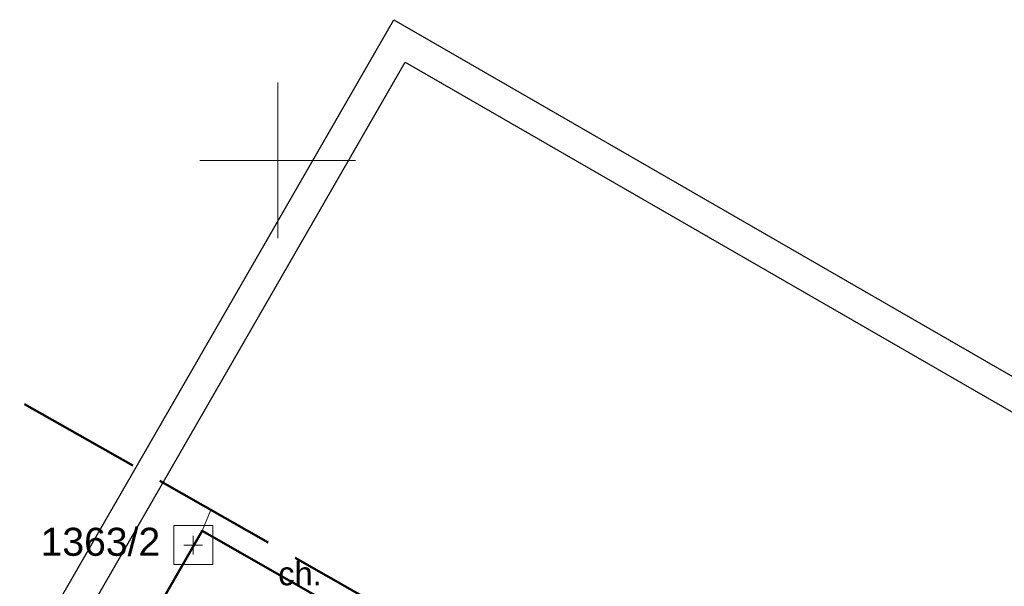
# Model space of a CAD drawing. Extents: x 5477758 to 5478338, y 5918296 to 5918505.
# Tile 133 of 135: x 5477942 to 5477973, y 5918486 to 5918505. Entities that reach past the tile are written whole.
import ezdxf
from ezdxf.enums import TextEntityAlignment as Align

# ---------------------------------------------------------------- set-up
doc = ezdxf.new("R2010")
doc.units = 0
doc.header["$PDSIZE"] = 0.75
doc.linetypes.add('PRZER2-1', pattern=[3, 2, -1])
doc.linetypes.add('PRZER4-1', pattern=[5, 4, -1])
doc.layers.get('0').update_dxf_attribs({"linetype": 'CONTINUOUS'})
for name, color, linetype, lineweight in [('FrameItemsLayer$', 7, 'CONTINUOUS', 0), ('GESBZO', 7, 'CONTINUOUS', 50), ('GSPPRB', 7, 'CONTINUOUS', 20), ('GSPPS3_O', 7, 'CONTINUOUS', 18), ('GSPSSP', 7, 'CONTINUOUS', 18), ('GSSKOD', 7, 'PRZER2-1', 18), ('GSSKOD_O', 7, 'PRZER2-1', 18)]:
    doc.layers.add(name, color=color, linetype=linetype, lineweight=lineweight)
doc.layers.add('kołnierz', color=11, linetype='CONTINUOUS', lineweight=70, plot=False)
doc.layers.add('ZZ_ramka', color=6, linetype='CONTINUOUS')
doc.styles.add('GEO-INFO', font='arial.ttf')

# ---------------------------------------------------------------- blocks, each defined once
blk = doc.blocks.new('GSPSSP')
at = {"color": 0}
blk.add_lwpolyline([(1.25, 1.25), (1.25, -1.25), (-1.25, -1.25), (-1.25, 1.25)], close=True, dxfattribs=at)
for points in [[(0.6, 0), (-0.6, 0)], [(0, 0.6), (0, -0.6)]]:
    blk.add_lwpolyline(points, dxfattribs=at)

msp = doc.modelspace()

# ---------------------------------------------------------------- linework, layer by layer
at = {"layer": 'FrameItemsLayer$', "color": 7, "linetype": 'Continuous', "lineweight": 18}
for points in [[(5477950, 5918497.5), (5477950, 5918502.5)], [(5477947.5, 5918500), (5477952.5, 5918500)]]:
    msp.add_lwpolyline(points, dxfattribs=at)
at = {"layer": 'GESBZO', "color": 7, "linetype": 'Continuous', "lineweight": 50}
msp.add_lwpolyline([(5477944.481, 5918482.719), (5477947.571, 5918488.105), (5477953.089, 5918484.953), (5477949.938, 5918479.477), (5477947.274, 5918480.998)], close=True, dxfattribs=at)
at = {"layer": 'GSPPRB', "color": 7, "linetype": 'Continuous', "lineweight": 20}
msp.add_point((5477947.571, 5918488.105), dxfattribs=at)
at = {"layer": 'GSSKOD', "color": 7, "linetype": 'PRZER2-1', "lineweight": 18, "ltscale": 0.5}
msp.add_lwpolyline([(5477947.848, 5918488.777), (5477947.571, 5918488.105), (5477953.089, 5918484.953), (5477953.863, 5918485.364)], dxfattribs=at)
at = {"layer": 'kołnierz', "linetype": 'PRZER4-1', "lineweight": 50}
msp.add_lwpolyline([(5477977.309, 5918380.798), (5477954.837, 5918395.479), (5477993.178, 5918463.057), (5477934.574, 5918496.308), (5477890.354, 5918424.446), (5477901.969, 5918417.467), (5477859.483, 5918348.301), (5477882.168, 5918332.75), (5477926.647, 5918301.778)], close=True, dxfattribs=at)
at = {"layer": 'ZZ_ramka'}
for points in [[(5477953.727, 5918504.52), (5478005.193, 5918474.862), (5477963.253, 5918402.082), (5477911.787, 5918431.74)], [(5477954.094, 5918503.154), (5478003.828, 5918474.495), (5477963.884, 5918405.18), (5477914.151, 5918433.84)]]:
    msp.add_lwpolyline(points, close=True, dxfattribs=at)

# ---------------------------------------------------------------- block references
at = {"layer": 'GSPSSP', "color": 7, "lineweight": 18, "xscale": 0.5, "yscale": 0.5}
msp.add_blockref('GSPSSP', (5477947.29, 5918487.647), dxfattribs=at)

# ---------------------------------------------------------------- texts
at = {"layer": 'GSPPS3_O', "color": 7, "linetype": 'Continuous', "lineweight": 0, "style": 'GEO-INFO'}
msp.add_text('1363/2', height=0.9, dxfattribs=at).set_placement((5477942.382, 5918487.752), align=Align.MIDDLE_LEFT)
at = {"layer": 'GSSKOD_O', "color": 7, "linetype": 'Continuous', "lineweight": 0, "style": 'GEO-INFO'}
msp.add_text('ch.', height=0.75, dxfattribs=at).set_placement((5477950.717, 5918486.729), align=Align.MIDDLE_CENTER)

doc.saveas('drawing.dxf')
